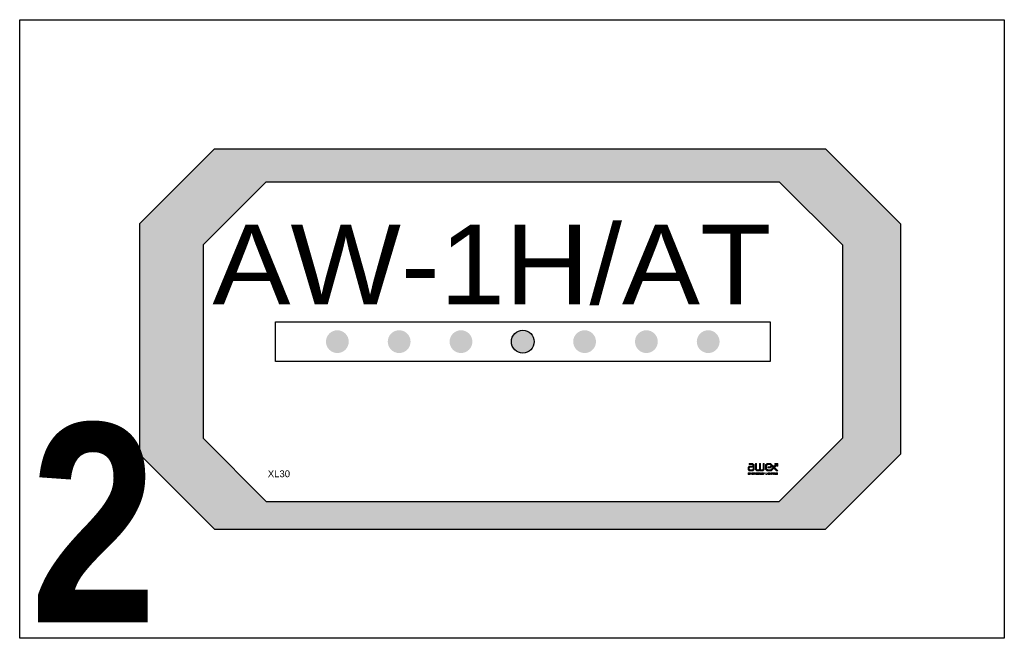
# Model space of a CAD drawing. Header units: centimetres. Extents: x -16053 to 7031, y -7778 to 254.
# Tile 62 of 256: x -13575 to -13500, y -2564 to -2518. Entities that reach past the tile are written whole.
import ezdxf
from ezdxf.enums import TextEntityAlignment as Align

# ---------------------------------------------------------------- set-up
doc = ezdxf.new("R2010")
doc.units = ezdxf.units.CM
doc.header["$MEASUREMENT"] = 0
for name, color, linetype in [('2DE_TXTPFN', 151, 'CONTINUOUS'), ('AX - OPRAWY  EWAKUACYJNE', 1, 'CONTINUOUS'), ('OPISY ELEKTRYCZNE', 120, 'CONTINUOUS')]:
    doc.layers.add(name, color=color, linetype=linetype)
doc.layers.add('AX - ADRESACJA', color=4, linetype='CONTINUOUS', lineweight=5)
doc.styles.add('ARIAL 1.0', font='txt')
doc.styles.add('RNN', font='txt', dxfattribs={"width": 1.1})
doc.styles.add('ROMANS', font='simplex.shx', dxfattribs={"width": 0.8})

# ---------------------------------------------------------------- blocks, each defined once
blk = doc.blocks.new('AX - OPRAWY')
at = {"layer": 'AX - OPRAWY  EWAKUACYJNE', "lineweight": 5}
for points in [[(2911.65, 462.42), (2911.65, 462.27), (2912.07, 462.27), (2912.21, 462.14), (2912.21, 461.59), (2912.13, 461.52), (2911.74, 461.52), (2911.65, 461.62), (2911.65, 461.79), (2911.73, 461.88), (2912.07, 461.88), (2912.07, 462.02), (2911.67, 462.02), (2911.5, 461.85), (2911.5, 461.56), (2911.67, 461.38), (2912.19, 461.38), (2912.36, 461.53), (2912.36, 462.2), (2912.13, 462.42)], [(2913.65, 461.59), (2913.58, 461.52), (2913.35, 461.52), (2913.26, 461.61), (2913.26, 462.42), (2913.12, 462.42), (2913.12, 461.61), (2913.03, 461.52), (2912.8, 461.52), (2912.72, 461.59), (2912.72, 462.42), (2912.58, 462.42), (2912.58, 461.53), (2912.74, 461.38), (2913.09, 461.38), (2913.19, 461.48), (2913.3, 461.38), (2913.63, 461.38), (2913.8, 461.53), (2913.8, 462.42), (2913.65, 462.42)], [(2915.19, 461.96), (2914.99, 462.16), (2914.99, 461.95), (2915.08, 461.86), (2914.75, 461.52), (2914.31, 461.52), (2914.16, 461.66), (2914.16, 462.14), (2914.31, 462.27), (2914.67, 462.27), (2914.77, 462.18), (2914.77, 462.04), (2914.67, 461.95), (2914.31, 461.95), (2914.31, 461.81), (2914.73, 461.81), (2914.92, 461.98), (2914.92, 462.23), (2914.73, 462.42), (2914.25, 462.42), (2914.02, 462.2), (2914.02, 461.6), (2914.25, 461.38), (2914.81, 461.38), (2915.19, 461.76), (2915.57, 461.38), (2915.77, 461.38), (2915.29, 461.86), (2915.6, 462.17), (2915.6, 462.02), (2915.75, 462.02), (2915.75, 462.42), (2915.34, 462.42), (2915.34, 462.27), (2915.5, 462.27)], [(2915.75, 462.02), (2915.75, 462.42), (2915.34, 462.42), (2915.34, 462.27), (2915.5, 462.27), (2915.19, 461.96), (2914.99, 462.16), (2914.99, 461.95), (2915.08, 461.86), (2914.75, 461.52), (2914.31, 461.52), (2914.16, 461.66), (2914.16, 462.14), (2914.31, 462.27), (2914.67, 462.27), (2914.77, 462.18), (2914.77, 462.04), (2914.67, 461.95), (2914.31, 461.95), (2914.31, 461.81), (2914.73, 461.81), (2914.92, 461.98), (2914.92, 462.23), (2914.73, 462.42), (2914.25, 462.42), (2914.02, 462.2), (2914.02, 461.6), (2914.25, 461.38), (2914.81, 461.38), (2915.19, 461.76), (2915.57, 461.38), (2915.77, 461.38), (2915.29, 461.86), (2915.6, 462.17), (2915.6, 462.02)], [(2911.5, 461.08), (2911.69, 461.08), (2911.69, 461.05), (2911.53, 461.05), (2911.53, 460.96), (2911.67, 460.96), (2911.67, 460.94), (2911.53, 460.94), (2911.53, 460.85), (2911.69, 460.85), (2911.69, 460.82), (2911.5, 460.82)], [(2911.75, 461.08), (2911.78, 461.08), (2911.87, 460.94), (2911.97, 461.08), (2912, 461.08), (2912, 460.82), (2911.97, 460.82), (2911.97, 461.03), (2911.87, 460.89), (2911.87, 460.89), (2911.78, 461.03), (2911.78, 460.82), (2911.75, 460.82)], [(2912.06, 461.08), (2912.25, 461.08), (2912.25, 461.05), (2912.09, 461.05), (2912.09, 460.96), (2912.23, 460.96), (2912.23, 460.94), (2912.09, 460.94), (2912.09, 460.85), (2912.25, 460.85), (2912.25, 460.82), (2912.06, 460.82)], [(2912.56, 460.95), (2912.56, 460.95), (2912.56, 460.96), (2912.56, 460.96), (2912.56, 460.97), (2912.56, 460.98), (2912.57, 460.98), (2912.57, 460.99), (2912.57, 460.99), (2912.57, 461), (2912.57, 461.01), (2912.58, 461.01), (2912.58, 461.02), (2912.58, 461.02), (2912.59, 461.03), (2912.59, 461.03), (2912.59, 461.04), (2912.6, 461.04), (2912.6, 461.05), (2912.61, 461.05), (2912.61, 461.06), (2912.62, 461.06), (2912.62, 461.06), (2912.63, 461.07), (2912.63, 461.07), (2912.64, 461.07), (2912.65, 461.08), (2912.65, 461.08), (2912.66, 461.08), (2912.66, 461.08), (2912.67, 461.08), (2912.68, 461.08), (2912.69, 461.08), (2912.69, 461.08), (2912.7, 461.08), (2912.71, 461.08), (2912.72, 461.08), (2912.72, 461.08), (2912.73, 461.08), (2912.74, 461.08), (2912.74, 461.08), (2912.75, 461.07), (2912.75, 461.07), (2912.76, 461.07), (2912.76, 461.07), (2912.77, 461.06), (2912.77, 461.06), (2912.78, 461.06), (2912.78, 461.05), (2912.79, 461.05), (2912.77, 461.03), (2912.77, 461.03), (2912.76, 461.03), (2912.76, 461.04), (2912.76, 461.04), (2912.75, 461.04), (2912.75, 461.04), (2912.74, 461.05), (2912.74, 461.05), (2912.73, 461.05), (2912.73, 461.05), (2912.72, 461.05), (2912.72, 461.05), (2912.71, 461.06), (2912.7, 461.06), (2912.7, 461.06), (2912.69, 461.06), (2912.69, 461.06), (2912.68, 461.06), (2912.68, 461.06), (2912.67, 461.05), (2912.67, 461.05), (2912.66, 461.05), (2912.66, 461.05), (2912.65, 461.05), (2912.65, 461.05), (2912.64, 461.04), (2912.64, 461.04), (2912.63, 461.04), (2912.63, 461.04), (2912.63, 461.03), (2912.62, 461.03), (2912.62, 461.02), (2912.62, 461.02), (2912.61, 461.02), (2912.61, 461.01), (2912.61, 461.01), (2912.61, 461), (2912.6, 461), (2912.6, 461), (2912.6, 460.99), (2912.6, 460.99), (2912.6, 460.98), (2912.6, 460.98), (2912.59, 460.97), (2912.59, 460.97), (2912.59, 460.96), (2912.59, 460.96), (2912.59, 460.95), (2912.59, 460.95), (2912.59, 460.94), (2912.59, 460.94), (2912.59, 460.93), (2912.59, 460.93), (2912.6, 460.92), (2912.6, 460.92), (2912.6, 460.91), (2912.6, 460.91), (2912.6, 460.9), (2912.6, 460.9), (2912.61, 460.89), (2912.61, 460.89), (2912.61, 460.88), (2912.61, 460.88), (2912.62, 460.88), (2912.62, 460.87), (2912.62, 460.87), (2912.63, 460.86), (2912.63, 460.86), (2912.64, 460.86), (2912.64, 460.86), (2912.64, 460.85), (2912.65, 460.85), (2912.65, 460.85), (2912.66, 460.85), (2912.66, 460.85), (2912.67, 460.84), (2912.67, 460.84), (2912.68, 460.84), (2912.68, 460.84), (2912.69, 460.84), (2912.7, 460.84), (2912.7, 460.84), (2912.71, 460.84), (2912.71, 460.84), (2912.72, 460.84), (2912.72, 460.84), (2912.73, 460.85), (2912.73, 460.85), (2912.74, 460.85), (2912.74, 460.85), (2912.75, 460.85), (2912.75, 460.85), (2912.76, 460.86), (2912.76, 460.86), (2912.76, 460.86), (2912.77, 460.86), (2912.77, 460.87), (2912.77, 460.93), (2912.69, 460.93), (2912.69, 460.96), (2912.8, 460.96), (2912.8, 460.85), (2912.79, 460.85), (2912.79, 460.85), (2912.78, 460.84), (2912.78, 460.84), (2912.77, 460.84), (2912.77, 460.83), (2912.76, 460.83), (2912.75, 460.83), (2912.75, 460.82), (2912.74, 460.82), (2912.73, 460.82), (2912.73, 460.82), (2912.72, 460.82), (2912.71, 460.82), (2912.7, 460.81), (2912.69, 460.81), (2912.69, 460.81), (2912.68, 460.82), (2912.67, 460.82), (2912.67, 460.82), (2912.66, 460.82), (2912.65, 460.82), (2912.65, 460.82), (2912.64, 460.82), (2912.63, 460.83), (2912.63, 460.83), (2912.62, 460.83), (2912.62, 460.84), (2912.61, 460.84), (2912.61, 460.84), (2912.6, 460.85), (2912.6, 460.85), (2912.59, 460.86), (2912.59, 460.86), (2912.59, 460.87), (2912.58, 460.87), (2912.58, 460.88), (2912.58, 460.88), (2912.57, 460.89), (2912.57, 460.9), (2912.57, 460.9), (2912.57, 460.91), (2912.57, 460.91), (2912.56, 460.92), (2912.56, 460.93), (2912.56, 460.93), (2912.56, 460.94)], [(2912.85, 461.08), (2913.04, 461.08), (2913.04, 461.05), (2912.88, 461.05), (2912.88, 460.96), (2913.02, 460.96), (2913.02, 460.94), (2912.88, 460.94), (2912.88, 460.85), (2913.04, 460.85), (2913.04, 460.82), (2912.85, 460.82)], [(2913.1, 461.08), (2913.13, 461.08), (2913.29, 460.87), (2913.29, 461.08), (2913.32, 461.08), (2913.32, 460.82), (2913.3, 460.82), (2913.13, 461.03), (2913.13, 460.82), (2913.1, 460.82)], [(2913.36, 460.95), (2913.36, 460.95), (2913.36, 460.96), (2913.36, 460.96), (2913.36, 460.97), (2913.36, 460.98), (2913.36, 460.98), (2913.37, 460.99), (2913.37, 461), (2913.37, 461), (2913.37, 461.01), (2913.37, 461.01), (2913.38, 461.02), (2913.38, 461.02), (2913.38, 461.03), (2913.39, 461.03), (2913.39, 461.04), (2913.4, 461.04), (2913.4, 461.05), (2913.41, 461.05), (2913.41, 461.06), (2913.42, 461.06), (2913.42, 461.06), (2913.43, 461.07), (2913.43, 461.07), (2913.44, 461.07), (2913.44, 461.08), (2913.45, 461.08), (2913.46, 461.08), (2913.46, 461.08), (2913.47, 461.08), (2913.48, 461.08), (2913.48, 461.08), (2913.49, 461.08), (2913.5, 461.08), (2913.51, 461.08), (2913.52, 461.08), (2913.52, 461.08), (2913.53, 461.08), (2913.54, 461.08), (2913.54, 461.07), (2913.55, 461.07), (2913.56, 461.07), (2913.56, 461.07), (2913.57, 461.06), (2913.57, 461.06), (2913.58, 461.06), (2913.58, 461.05), (2913.59, 461.05), (2913.59, 461.04), (2913.57, 461.02), (2913.57, 461.02), (2913.56, 461.03), (2913.56, 461.03), (2913.56, 461.04), (2913.55, 461.04), (2913.55, 461.04), (2913.54, 461.04), (2913.54, 461.05), (2913.53, 461.05), (2913.53, 461.05), (2913.52, 461.05), (2913.52, 461.05), (2913.51, 461.06), (2913.5, 461.06), (2913.5, 461.06), (2913.49, 461.06), (2913.49, 461.06), (2913.48, 461.06), (2913.48, 461.06), (2913.47, 461.05), (2913.47, 461.05), (2913.46, 461.05), (2913.46, 461.05), (2913.45, 461.05), (2913.45, 461.05), (2913.44, 461.04), (2913.44, 461.04), (2913.43, 461.04), (2913.43, 461.04), (2913.43, 461.03), (2913.42, 461.03), (2913.42, 461.03), (2913.42, 461.02), (2913.41, 461.02), (2913.41, 461.01), (2913.41, 461.01), (2913.4, 461.01), (2913.4, 461), (2913.4, 461), (2913.4, 460.99), (2913.4, 460.99), (2913.39, 460.98), (2913.39, 460.98), (2913.39, 460.97), (2913.39, 460.97), (2913.39, 460.96), (2913.39, 460.96), (2913.39, 460.95), (2913.39, 460.95), (2913.39, 460.94), (2913.39, 460.94), (2913.39, 460.93), (2913.39, 460.93), (2913.39, 460.92), (2913.39, 460.92), (2913.4, 460.91), (2913.4, 460.91), (2913.4, 460.9), (2913.4, 460.9), (2913.4, 460.89), (2913.41, 460.89), (2913.41, 460.88), (2913.41, 460.88), (2913.42, 460.88), (2913.42, 460.87), (2913.42, 460.87), (2913.43, 460.87), (2913.43, 460.86), (2913.43, 460.86), (2913.44, 460.86), (2913.44, 460.85), (2913.45, 460.85), (2913.45, 460.85), (2913.46, 460.85), (2913.46, 460.85), (2913.47, 460.84), (2913.47, 460.84), (2913.48, 460.84), (2913.48, 460.84), (2913.49, 460.84), (2913.49, 460.84), (2913.5, 460.84), (2913.5, 460.84), (2913.51, 460.84), (2913.52, 460.84), (2913.52, 460.85), (2913.53, 460.85), (2913.53, 460.85), (2913.54, 460.85), (2913.54, 460.85), (2913.55, 460.86), (2913.55, 460.86), (2913.56, 460.86), (2913.56, 460.87), (2913.57, 460.87), (2913.57, 460.87), (2913.58, 460.88), (2913.59, 460.86), (2913.59, 460.86), (2913.58, 460.85), (2913.58, 460.85), (2913.57, 460.84), (2913.57, 460.84), (2913.56, 460.83), (2913.56, 460.83), (2913.55, 460.83), (2913.54, 460.82), (2913.54, 460.82), (2913.53, 460.82), (2913.52, 460.82), (2913.51, 460.82), (2913.51, 460.82), (2913.5, 460.81), (2913.49, 460.81), (2913.48, 460.81), (2913.48, 460.82), (2913.47, 460.82), (2913.46, 460.82), (2913.46, 460.82), (2913.45, 460.82), (2913.44, 460.82), (2913.44, 460.82), (2913.43, 460.83), (2913.43, 460.83), (2913.42, 460.83), (2913.42, 460.84), (2913.41, 460.84), (2913.41, 460.84), (2913.4, 460.85), (2913.4, 460.85), (2913.39, 460.86), (2913.39, 460.86), (2913.38, 460.87), (2913.38, 460.87), (2913.38, 460.88), (2913.37, 460.88), (2913.37, 460.89), (2913.37, 460.9), (2913.37, 460.9), (2913.37, 460.91), (2913.36, 460.91), (2913.36, 460.92), (2913.36, 460.93), (2913.36, 460.93), (2913.36, 460.94)], [(2913.72, 460.92), (2913.61, 461.08), (2913.65, 461.08), (2913.73, 460.95), (2913.82, 461.08), (2913.86, 461.08), (2913.75, 460.92), (2913.75, 460.82), (2913.72, 460.82)], [(2914.04, 461.08), (2914.07, 461.08), (2914.07, 460.85), (2914.21, 460.85), (2914.21, 460.82), (2914.04, 460.82)], [(2914.27, 461.08), (2914.3, 461.08), (2914.3, 460.82), (2914.27, 460.82)], [(2914.34, 460.95), (2914.34, 460.95), (2914.34, 460.96), (2914.34, 460.96), (2914.34, 460.97), (2914.35, 460.98), (2914.35, 460.98), (2914.35, 460.99), (2914.35, 460.99), (2914.35, 461), (2914.35, 461.01), (2914.36, 461.01), (2914.36, 461.02), (2914.36, 461.02), (2914.37, 461.03), (2914.37, 461.03), (2914.37, 461.04), (2914.38, 461.04), (2914.38, 461.05), (2914.39, 461.05), (2914.39, 461.06), (2914.4, 461.06), (2914.4, 461.06), (2914.41, 461.07), (2914.41, 461.07), (2914.42, 461.07), (2914.43, 461.08), (2914.43, 461.08), (2914.44, 461.08), (2914.45, 461.08), (2914.45, 461.08), (2914.46, 461.08), (2914.47, 461.08), (2914.47, 461.08), (2914.48, 461.08), (2914.49, 461.08), (2914.5, 461.08), (2914.5, 461.08), (2914.51, 461.08), (2914.52, 461.08), (2914.52, 461.08), (2914.53, 461.07), (2914.53, 461.07), (2914.54, 461.07), (2914.55, 461.07), (2914.55, 461.06), (2914.56, 461.06), (2914.56, 461.06), (2914.57, 461.05), (2914.57, 461.05), (2914.55, 461.03), (2914.55, 461.03), (2914.54, 461.03), (2914.54, 461.04), (2914.54, 461.04), (2914.53, 461.04), (2914.53, 461.04), (2914.52, 461.05), (2914.52, 461.05), (2914.51, 461.05), (2914.51, 461.05), (2914.5, 461.05), (2914.5, 461.05), (2914.49, 461.06), (2914.49, 461.06), (2914.48, 461.06), (2914.47, 461.06), (2914.47, 461.06), (2914.46, 461.06), (2914.46, 461.06), (2914.45, 461.05), (2914.45, 461.05), (2914.44, 461.05), (2914.44, 461.05), (2914.43, 461.05), (2914.43, 461.05), (2914.42, 461.04), (2914.42, 461.04), (2914.42, 461.04), (2914.41, 461.04), (2914.41, 461.03), (2914.4, 461.03), (2914.4, 461.02), (2914.4, 461.02), (2914.4, 461.02), (2914.39, 461.01), (2914.39, 461.01), (2914.39, 461), (2914.38, 461), (2914.38, 461), (2914.38, 460.99), (2914.38, 460.99), (2914.38, 460.98), (2914.38, 460.98), (2914.38, 460.97), (2914.37, 460.97), (2914.37, 460.96), (2914.37, 460.96), (2914.37, 460.95), (2914.37, 460.95), (2914.37, 460.94), (2914.37, 460.94), (2914.37, 460.93), (2914.38, 460.93), (2914.38, 460.92), (2914.38, 460.92), (2914.38, 460.91), (2914.38, 460.91), (2914.38, 460.9), (2914.38, 460.9), (2914.39, 460.89), (2914.39, 460.89), (2914.39, 460.88), (2914.4, 460.88), (2914.4, 460.88), (2914.4, 460.87), (2914.4, 460.87), (2914.41, 460.86), (2914.41, 460.86), (2914.42, 460.86), (2914.42, 460.86), (2914.42, 460.85), (2914.43, 460.85), (2914.43, 460.85), (2914.44, 460.85), (2914.44, 460.85), (2914.45, 460.84), (2914.45, 460.84), (2914.46, 460.84), (2914.47, 460.84), (2914.47, 460.84), (2914.48, 460.84), (2914.48, 460.84), (2914.49, 460.84), (2914.49, 460.84), (2914.5, 460.84), (2914.5, 460.84), (2914.51, 460.85), (2914.51, 460.85), (2914.52, 460.85), (2914.52, 460.85), (2914.53, 460.85), (2914.53, 460.85), (2914.54, 460.86), (2914.54, 460.86), (2914.54, 460.86), (2914.55, 460.86), (2914.55, 460.87), (2914.55, 460.93), (2914.47, 460.93), (2914.47, 460.96), (2914.58, 460.96), (2914.58, 460.85), (2914.58, 460.85), (2914.57, 460.85), (2914.57, 460.84), (2914.56, 460.84), (2914.55, 460.84), (2914.55, 460.83), (2914.54, 460.83), (2914.54, 460.83), (2914.53, 460.82), (2914.52, 460.82), (2914.51, 460.82), (2914.51, 460.82), (2914.5, 460.82), (2914.49, 460.82), (2914.48, 460.81), (2914.48, 460.81), (2914.47, 460.81), (2914.46, 460.82), (2914.45, 460.82), (2914.45, 460.82), (2914.44, 460.82), (2914.43, 460.82), (2914.43, 460.82), (2914.42, 460.82), (2914.41, 460.83), (2914.41, 460.83), (2914.4, 460.83), (2914.4, 460.84), (2914.39, 460.84), (2914.39, 460.84), (2914.38, 460.85), (2914.38, 460.85), (2914.37, 460.86), (2914.37, 460.86), (2914.37, 460.87), (2914.36, 460.87), (2914.36, 460.88), (2914.36, 460.88), (2914.35, 460.89), (2914.35, 460.9), (2914.35, 460.9), (2914.35, 460.91), (2914.35, 460.91), (2914.35, 460.92), (2914.34, 460.93), (2914.34, 460.93), (2914.34, 460.94)], [(2914.63, 461.08), (2914.66, 461.08), (2914.66, 460.96), (2914.81, 460.96), (2914.81, 461.08), (2914.84, 461.08), (2914.84, 460.82), (2914.81, 460.82), (2914.81, 460.94), (2914.66, 460.94), (2914.66, 460.82), (2914.63, 460.82)], [(2914.98, 461.05), (2914.89, 461.05), (2914.89, 461.08), (2915.09, 461.08), (2915.09, 461.05), (2915, 461.05), (2915, 460.82), (2914.98, 460.82)], [(2915.15, 461.08), (2915.18, 461.08), (2915.18, 460.82), (2915.15, 460.82)], [(2915.24, 461.08), (2915.27, 461.08), (2915.43, 460.87), (2915.43, 461.08), (2915.46, 461.08), (2915.46, 460.82), (2915.44, 460.82), (2915.27, 461.03), (2915.27, 460.82), (2915.24, 460.82)], [(2915.51, 460.95), (2915.51, 460.95), (2915.51, 460.96), (2915.51, 460.96), (2915.51, 460.97), (2915.51, 460.98), (2915.51, 460.98), (2915.51, 460.99), (2915.52, 460.99), (2915.52, 461), (2915.52, 461.01), (2915.52, 461.01), (2915.53, 461.02), (2915.53, 461.02), (2915.53, 461.03), (2915.54, 461.03), (2915.54, 461.04), (2915.54, 461.04), (2915.55, 461.05), (2915.55, 461.05), (2915.56, 461.06), (2915.56, 461.06), (2915.57, 461.06), (2915.57, 461.07), (2915.58, 461.07), (2915.59, 461.07), (2915.59, 461.08), (2915.6, 461.08), (2915.6, 461.08), (2915.61, 461.08), (2915.62, 461.08), (2915.62, 461.08), (2915.63, 461.08), (2915.64, 461.08), (2915.65, 461.08), (2915.65, 461.08), (2915.66, 461.08), (2915.67, 461.08), (2915.68, 461.08), (2915.68, 461.08), (2915.69, 461.08), (2915.69, 461.07), (2915.7, 461.07), (2915.71, 461.07), (2915.71, 461.07), (2915.72, 461.06), (2915.72, 461.06), (2915.73, 461.06), (2915.73, 461.05), (2915.74, 461.05), (2915.72, 461.03), (2915.71, 461.03), (2915.71, 461.03), (2915.71, 461.04), (2915.7, 461.04), (2915.7, 461.04), (2915.69, 461.04), (2915.69, 461.05), (2915.68, 461.05), (2915.68, 461.05), (2915.67, 461.05), (2915.67, 461.05), (2915.66, 461.05), (2915.66, 461.06), (2915.65, 461.06), (2915.64, 461.06), (2915.64, 461.06), (2915.63, 461.06), (2915.63, 461.06), (2915.62, 461.06), (2915.62, 461.05), (2915.61, 461.05), (2915.61, 461.05), (2915.6, 461.05), (2915.6, 461.05), (2915.59, 461.05), (2915.59, 461.04), (2915.58, 461.04), (2915.58, 461.04), (2915.58, 461.04), (2915.57, 461.03), (2915.57, 461.03), (2915.57, 461.02), (2915.56, 461.02), (2915.56, 461.02), (2915.56, 461.01), (2915.55, 461.01), (2915.55, 461), (2915.55, 461), (2915.55, 461), (2915.55, 460.99), (2915.54, 460.99), (2915.54, 460.98), (2915.54, 460.98), (2915.54, 460.97), (2915.54, 460.97), (2915.54, 460.96), (2915.54, 460.96), (2915.54, 460.95), (2915.54, 460.95), (2915.54, 460.94), (2915.54, 460.94), (2915.54, 460.93), (2915.54, 460.93), (2915.54, 460.92), (2915.54, 460.92), (2915.54, 460.91), (2915.55, 460.91), (2915.55, 460.9), (2915.55, 460.9), (2915.55, 460.89), (2915.55, 460.89), (2915.56, 460.88), (2915.56, 460.88), (2915.56, 460.88), (2915.57, 460.87), (2915.57, 460.87), (2915.57, 460.86), (2915.58, 460.86), (2915.58, 460.86), (2915.59, 460.86), (2915.59, 460.85), (2915.59, 460.85), (2915.6, 460.85), (2915.6, 460.85), (2915.61, 460.85), (2915.61, 460.84), (2915.62, 460.84), (2915.62, 460.84), (2915.63, 460.84), (2915.64, 460.84), (2915.64, 460.84), (2915.65, 460.84), (2915.65, 460.84), (2915.66, 460.84), (2915.66, 460.84), (2915.67, 460.84), (2915.67, 460.85), (2915.68, 460.85), (2915.68, 460.85), (2915.69, 460.85), (2915.69, 460.85), (2915.7, 460.85), (2915.7, 460.86), (2915.71, 460.86), (2915.71, 460.86), (2915.71, 460.86), (2915.72, 460.87), (2915.72, 460.93), (2915.64, 460.93), (2915.64, 460.96), (2915.74, 460.96), (2915.74, 460.85), (2915.74, 460.85), (2915.74, 460.85), (2915.73, 460.84), (2915.72, 460.84), (2915.72, 460.84), (2915.71, 460.83), (2915.71, 460.83), (2915.7, 460.83), (2915.69, 460.82), (2915.69, 460.82), (2915.68, 460.82), (2915.67, 460.82), (2915.66, 460.82), (2915.66, 460.82), (2915.65, 460.81), (2915.64, 460.81), (2915.63, 460.81), (2915.63, 460.82), (2915.62, 460.82), (2915.61, 460.82), (2915.6, 460.82), (2915.6, 460.82), (2915.59, 460.82), (2915.59, 460.82), (2915.58, 460.83), (2915.57, 460.83), (2915.57, 460.83), (2915.56, 460.84), (2915.56, 460.84), (2915.55, 460.84), (2915.55, 460.85), (2915.54, 460.85), (2915.54, 460.86), (2915.54, 460.86), (2915.53, 460.87), (2915.53, 460.87), (2915.53, 460.88), (2915.52, 460.88), (2915.52, 460.89), (2915.52, 460.9), (2915.52, 460.9), (2915.51, 460.91), (2915.51, 460.91), (2915.51, 460.92), (2915.51, 460.93), (2915.51, 460.93), (2915.51, 460.94)]]:
    blk.add_hatch(color=251, dxfattribs=at).paths.add_polyline_path(points)
h = blk.add_hatch(color=251, dxfattribs=at)
h.paths.add_polyline_path([(2912.31, 461.08), (2912.42, 461.08), (2912.43, 461.08), (2912.44, 461.08), (2912.44, 461.08), (2912.45, 461.08), (2912.45, 461.08), (2912.46, 461.08), (2912.46, 461.07), (2912.47, 461.07), (2912.47, 461.07), (2912.48, 461.07), (2912.48, 461.07), (2912.48, 461.06), (2912.49, 461.06), (2912.49, 461.06), (2912.5, 461.06), (2912.5, 461.05), (2912.5, 461.05), (2912.5, 461.05), (2912.51, 461.05), (2912.51, 461.04), (2912.51, 461.04), (2912.51, 461.04), (2912.51, 461.03), (2912.51, 461.03), (2912.51, 461.03), (2912.52, 461.02), (2912.52, 461.02), (2912.52, 461.02), (2912.52, 461.01), (2912.52, 461.01), (2912.52, 461.01), (2912.52, 461), (2912.52, 461), (2912.52, 461), (2912.52, 460.99), (2912.52, 460.99), (2912.52, 460.99), (2912.52, 460.98), (2912.52, 460.98), (2912.51, 460.98), (2912.51, 460.97), (2912.51, 460.97), (2912.51, 460.97), (2912.51, 460.96), (2912.51, 460.96), (2912.51, 460.96), (2912.5, 460.95), (2912.5, 460.95), (2912.5, 460.95), (2912.5, 460.95), (2912.49, 460.95), (2912.49, 460.94), (2912.49, 460.94), (2912.49, 460.94), (2912.48, 460.94), (2912.48, 460.94), (2912.48, 460.93), (2912.47, 460.93), (2912.46, 460.93), (2912.46, 460.93), (2912.45, 460.93), (2912.53, 460.82), (2912.49, 460.82), (2912.42, 460.92), (2912.34, 460.92), (2912.34, 460.82), (2912.31, 460.82)])
h.paths.add_polyline_path([(2912.42, 460.95), (2912.43, 460.95), (2912.44, 460.95), (2912.44, 460.95), (2912.45, 460.95), (2912.45, 460.95), (2912.45, 460.95), (2912.46, 460.95), (2912.46, 460.95), (2912.46, 460.96), (2912.47, 460.96), (2912.47, 460.96), (2912.47, 460.96), (2912.47, 460.96), (2912.47, 460.96), (2912.48, 460.97), (2912.48, 460.97), (2912.48, 460.97), (2912.48, 460.97), (2912.48, 460.98), (2912.48, 460.98), (2912.49, 460.98), (2912.49, 460.98), (2912.49, 460.99), (2912.49, 460.99), (2912.49, 460.99), (2912.49, 460.99), (2912.49, 461), (2912.49, 461), (2912.49, 461), (2912.49, 461), (2912.49, 461.01), (2912.49, 461.01), (2912.49, 461.01), (2912.49, 461.01), (2912.49, 461.02), (2912.49, 461.02), (2912.48, 461.02), (2912.48, 461.02), (2912.48, 461.03), (2912.48, 461.03), (2912.48, 461.03), (2912.48, 461.03), (2912.48, 461.03), (2912.47, 461.04), (2912.47, 461.04), (2912.47, 461.04), (2912.47, 461.04), (2912.46, 461.04), (2912.46, 461.04), (2912.46, 461.05), (2912.45, 461.05), (2912.44, 461.05), (2912.44, 461.05), (2912.43, 461.05), (2912.42, 461.05), (2912.34, 461.05), (2912.34, 460.95)], flags=16)
at = {"layer": 'AX - OPRAWY  EWAKUACYJNE', "color": 251, "lineweight": 5}
for points in [[(2911.65, 462.42), (2911.65, 462.27), (2912.07, 462.27), (2912.21, 462.14), (2912.21, 461.59), (2912.13, 461.52), (2911.74, 461.52), (2911.65, 461.62), (2911.65, 461.79), (2911.73, 461.88), (2912.07, 461.88), (2912.07, 462.02), (2911.67, 462.02), (2911.5, 461.85), (2911.5, 461.56), (2911.67, 461.38), (2912.19, 461.38), (2912.36, 461.53), (2912.36, 462.2), (2912.13, 462.42), (2911.65, 462.42)], [(2913.65, 461.59), (2913.58, 461.52), (2913.35, 461.52), (2913.26, 461.61), (2913.26, 462.42), (2913.12, 462.42), (2913.12, 461.61), (2913.03, 461.52), (2912.8, 461.52), (2912.72, 461.59), (2912.72, 462.42), (2912.58, 462.42), (2912.58, 461.53), (2912.74, 461.38), (2913.09, 461.38), (2913.19, 461.48), (2913.3, 461.38), (2913.63, 461.38), (2913.8, 461.53), (2913.8, 462.42), (2913.65, 462.42), (2913.65, 461.59)], [(2915.75, 462.02), (2915.75, 462.42), (2915.34, 462.42), (2915.34, 462.27), (2915.5, 462.27), (2915.19, 461.96), (2914.99, 462.16), (2914.99, 461.95), (2915.08, 461.86), (2914.75, 461.52), (2914.31, 461.52), (2914.16, 461.66), (2914.16, 462.14), (2914.31, 462.27), (2914.67, 462.27), (2914.77, 462.18), (2914.77, 462.04), (2914.67, 461.95), (2914.31, 461.95), (2914.31, 461.81), (2914.73, 461.81), (2914.92, 461.98), (2914.92, 462.23), (2914.73, 462.42), (2914.25, 462.42), (2914.02, 462.2), (2914.02, 461.6), (2914.25, 461.38), (2914.81, 461.38), (2915.19, 461.76), (2915.57, 461.38), (2915.77, 461.38), (2915.29, 461.86), (2915.6, 462.17), (2915.6, 462.02), (2915.75, 462.02)], [(2911.5, 461.08), (2911.69, 461.08), (2911.69, 461.05), (2911.53, 461.05), (2911.53, 460.96), (2911.67, 460.96), (2911.67, 460.94), (2911.53, 460.94), (2911.53, 460.85), (2911.69, 460.85), (2911.69, 460.82), (2911.5, 460.82), (2911.5, 461.08)], [(2911.75, 461.08), (2911.78, 461.08), (2911.87, 460.94), (2911.97, 461.08), (2912, 461.08), (2912, 460.82), (2911.97, 460.82), (2911.97, 461.03), (2911.87, 460.89), (2911.87, 460.89), (2911.78, 461.03), (2911.78, 460.82), (2911.75, 460.82), (2911.75, 461.08)], [(2912.06, 461.08), (2912.25, 461.08), (2912.25, 461.05), (2912.09, 461.05), (2912.09, 460.96), (2912.23, 460.96), (2912.23, 460.94), (2912.09, 460.94), (2912.09, 460.85), (2912.25, 460.85), (2912.25, 460.82), (2912.06, 460.82), (2912.06, 461.08)], [(2912.31, 461.08), (2912.42, 461.08), (2912.43, 461.08), (2912.44, 461.08), (2912.44, 461.08), (2912.45, 461.08), (2912.45, 461.08), (2912.46, 461.08), (2912.46, 461.07), (2912.47, 461.07), (2912.47, 461.07), (2912.48, 461.07), (2912.48, 461.07), (2912.48, 461.06), (2912.49, 461.06), (2912.49, 461.06), (2912.5, 461.06), (2912.5, 461.05), (2912.5, 461.05), (2912.5, 461.05), (2912.51, 461.05), (2912.51, 461.04), (2912.51, 461.04), (2912.51, 461.04), (2912.51, 461.03), (2912.51, 461.03), (2912.51, 461.03), (2912.52, 461.02), (2912.52, 461.02), (2912.52, 461.02), (2912.52, 461.01), (2912.52, 461.01), (2912.52, 461.01), (2912.52, 461), (2912.52, 461), (2912.52, 461), (2912.52, 460.99), (2912.52, 460.99), (2912.52, 460.99), (2912.52, 460.98), (2912.52, 460.98), (2912.51, 460.98), (2912.51, 460.97), (2912.51, 460.97), (2912.51, 460.97), (2912.51, 460.96), (2912.51, 460.96), (2912.51, 460.96), (2912.5, 460.95), (2912.5, 460.95), (2912.5, 460.95), (2912.5, 460.95), (2912.49, 460.95), (2912.49, 460.94), (2912.49, 460.94), (2912.49, 460.94), (2912.48, 460.94), (2912.48, 460.94), (2912.48, 460.93), (2912.47, 460.93), (2912.46, 460.93), (2912.46, 460.93), (2912.45, 460.93), (2912.53, 460.82), (2912.49, 460.82), (2912.42, 460.92), (2912.34, 460.92), (2912.34, 460.82), (2912.31, 460.82), (2912.31, 461.08)], [(2912.42, 460.95), (2912.43, 460.95), (2912.44, 460.95), (2912.44, 460.95), (2912.45, 460.95), (2912.45, 460.95), (2912.45, 460.95), (2912.46, 460.95), (2912.46, 460.95), (2912.46, 460.96), (2912.47, 460.96), (2912.47, 460.96), (2912.47, 460.96), (2912.47, 460.96), (2912.47, 460.96), (2912.48, 460.97), (2912.48, 460.97), (2912.48, 460.97), (2912.48, 460.97), (2912.48, 460.98), (2912.48, 460.98), (2912.49, 460.98), (2912.49, 460.98), (2912.49, 460.99), (2912.49, 460.99), (2912.49, 460.99), (2912.49, 460.99), (2912.49, 461), (2912.49, 461), (2912.49, 461), (2912.49, 461), (2912.49, 461.01), (2912.49, 461.01), (2912.49, 461.01), (2912.49, 461.01), (2912.49, 461.02), (2912.49, 461.02), (2912.48, 461.02), (2912.48, 461.02), (2912.48, 461.03), (2912.48, 461.03), (2912.48, 461.03), (2912.48, 461.03), (2912.48, 461.03), (2912.47, 461.04), (2912.47, 461.04), (2912.47, 461.04), (2912.47, 461.04), (2912.46, 461.04), (2912.46, 461.04), (2912.46, 461.05), (2912.45, 461.05), (2912.44, 461.05), (2912.44, 461.05), (2912.43, 461.05), (2912.42, 461.05), (2912.34, 461.05), (2912.34, 460.95), (2912.42, 460.95)], [(2912.56, 460.95), (2912.56, 460.95), (2912.56, 460.96), (2912.56, 460.96), (2912.56, 460.97), (2912.56, 460.98), (2912.57, 460.98), (2912.57, 460.99), (2912.57, 460.99), (2912.57, 461), (2912.57, 461.01), (2912.58, 461.01), (2912.58, 461.02), (2912.58, 461.02), (2912.59, 461.03), (2912.59, 461.03), (2912.59, 461.04), (2912.6, 461.04), (2912.6, 461.05), (2912.61, 461.05), (2912.61, 461.06), (2912.62, 461.06), (2912.62, 461.06), (2912.63, 461.07), (2912.63, 461.07), (2912.64, 461.07), (2912.65, 461.08), (2912.65, 461.08), (2912.66, 461.08), (2912.66, 461.08), (2912.67, 461.08), (2912.68, 461.08), (2912.69, 461.08), (2912.69, 461.08), (2912.7, 461.08), (2912.71, 461.08), (2912.72, 461.08), (2912.72, 461.08), (2912.73, 461.08), (2912.74, 461.08), (2912.74, 461.08), (2912.75, 461.07), (2912.75, 461.07), (2912.76, 461.07), (2912.76, 461.07), (2912.77, 461.06), (2912.77, 461.06), (2912.78, 461.06), (2912.78, 461.05), (2912.79, 461.05), (2912.77, 461.03), (2912.77, 461.03), (2912.76, 461.03), (2912.76, 461.04), (2912.76, 461.04), (2912.75, 461.04), (2912.75, 461.04), (2912.74, 461.05), (2912.74, 461.05), (2912.73, 461.05), (2912.73, 461.05), (2912.72, 461.05), (2912.72, 461.05), (2912.71, 461.06), (2912.7, 461.06), (2912.7, 461.06), (2912.69, 461.06), (2912.69, 461.06), (2912.68, 461.06), (2912.68, 461.06), (2912.67, 461.05), (2912.67, 461.05), (2912.66, 461.05), (2912.66, 461.05), (2912.65, 461.05), (2912.65, 461.05), (2912.64, 461.04), (2912.64, 461.04), (2912.63, 461.04), (2912.63, 461.04), (2912.63, 461.03), (2912.62, 461.03), (2912.62, 461.02), (2912.62, 461.02), (2912.61, 461.02), (2912.61, 461.01), (2912.61, 461.01), (2912.61, 461), (2912.6, 461), (2912.6, 461), (2912.6, 460.99), (2912.6, 460.99), (2912.6, 460.98), (2912.6, 460.98), (2912.59, 460.97), (2912.59, 460.97), (2912.59, 460.96), (2912.59, 460.96), (2912.59, 460.95), (2912.59, 460.95), (2912.59, 460.94), (2912.59, 460.94), (2912.59, 460.93), (2912.59, 460.93), (2912.6, 460.92), (2912.6, 460.92), (2912.6, 460.91), (2912.6, 460.91), (2912.6, 460.9), (2912.6, 460.9), (2912.61, 460.89), (2912.61, 460.89), (2912.61, 460.88), (2912.61, 460.88), (2912.62, 460.88), (2912.62, 460.87), (2912.62, 460.87), (2912.63, 460.86), (2912.63, 460.86), (2912.64, 460.86), (2912.64, 460.86), (2912.64, 460.85), (2912.65, 460.85), (2912.65, 460.85), (2912.66, 460.85), (2912.66, 460.85), (2912.67, 460.84), (2912.67, 460.84), (2912.68, 460.84), (2912.68, 460.84), (2912.69, 460.84), (2912.7, 460.84), (2912.7, 460.84), (2912.71, 460.84), (2912.71, 460.84), (2912.72, 460.84), (2912.72, 460.84), (2912.73, 460.85), (2912.73, 460.85), (2912.74, 460.85), (2912.74, 460.85), (2912.75, 460.85), (2912.75, 460.85), (2912.76, 460.86), (2912.76, 460.86), (2912.76, 460.86), (2912.77, 460.86), (2912.77, 460.87), (2912.77, 460.93), (2912.69, 460.93), (2912.69, 460.96), (2912.8, 460.96), (2912.8, 460.85), (2912.79, 460.85), (2912.79, 460.85), (2912.78, 460.84), (2912.78, 460.84), (2912.77, 460.84), (2912.77, 460.83), (2912.76, 460.83), (2912.75, 460.83), (2912.75, 460.82), (2912.74, 460.82), (2912.73, 460.82), (2912.73, 460.82), (2912.72, 460.82), (2912.71, 460.82), (2912.7, 460.81), (2912.69, 460.81), (2912.69, 460.81), (2912.68, 460.82), (2912.67, 460.82), (2912.67, 460.82), (2912.66, 460.82), (2912.65, 460.82), (2912.65, 460.82), (2912.64, 460.82), (2912.63, 460.83), (2912.63, 460.83), (2912.62, 460.83), (2912.62, 460.84), (2912.61, 460.84), (2912.61, 460.84), (2912.6, 460.85), (2912.6, 460.85), (2912.59, 460.86), (2912.59, 460.86), (2912.59, 460.87), (2912.58, 460.87), (2912.58, 460.88), (2912.58, 460.88), (2912.57, 460.89), (2912.57, 460.9), (2912.57, 460.9), (2912.57, 460.91), (2912.57, 460.91), (2912.56, 460.92), (2912.56, 460.93), (2912.56, 460.93), (2912.56, 460.94), (2912.56, 460.95)], [(2912.85, 461.08), (2913.04, 461.08), (2913.04, 461.05), (2912.88, 461.05), (2912.88, 460.96), (2913.02, 460.96), (2913.02, 460.94), (2912.88, 460.94), (2912.88, 460.85), (2913.04, 460.85), (2913.04, 460.82), (2912.85, 460.82), (2912.85, 461.08)], [(2913.1, 461.08), (2913.13, 461.08), (2913.29, 460.87), (2913.29, 461.08), (2913.32, 461.08), (2913.32, 460.82), (2913.3, 460.82), (2913.13, 461.03), (2913.13, 460.82), (2913.1, 460.82), (2913.1, 461.08)], [(2913.36, 460.95), (2913.36, 460.95), (2913.36, 460.96), (2913.36, 460.96), (2913.36, 460.97), (2913.36, 460.98), (2913.36, 460.98), (2913.37, 460.99), (2913.37, 461), (2913.37, 461), (2913.37, 461.01), (2913.37, 461.01), (2913.38, 461.02), (2913.38, 461.02), (2913.38, 461.03), (2913.39, 461.03), (2913.39, 461.04), (2913.4, 461.04), (2913.4, 461.05), (2913.41, 461.05), (2913.41, 461.06), (2913.42, 461.06), (2913.42, 461.06), (2913.43, 461.07), (2913.43, 461.07), (2913.44, 461.07), (2913.44, 461.08), (2913.45, 461.08), (2913.46, 461.08), (2913.46, 461.08), (2913.47, 461.08), (2913.48, 461.08), (2913.48, 461.08), (2913.49, 461.08), (2913.5, 461.08), (2913.51, 461.08), (2913.52, 461.08), (2913.52, 461.08), (2913.53, 461.08), (2913.54, 461.08), (2913.54, 461.07), (2913.55, 461.07), (2913.56, 461.07), (2913.56, 461.07), (2913.57, 461.06), (2913.57, 461.06), (2913.58, 461.06), (2913.58, 461.05), (2913.59, 461.05), (2913.59, 461.04), (2913.57, 461.02), (2913.57, 461.02), (2913.56, 461.03), (2913.56, 461.03), (2913.56, 461.04), (2913.55, 461.04), (2913.55, 461.04), (2913.54, 461.04), (2913.54, 461.05), (2913.53, 461.05), (2913.53, 461.05), (2913.52, 461.05), (2913.52, 461.05), (2913.51, 461.06), (2913.5, 461.06), (2913.5, 461.06), (2913.49, 461.06), (2913.49, 461.06), (2913.48, 461.06), (2913.48, 461.06), (2913.47, 461.05), (2913.47, 461.05), (2913.46, 461.05), (2913.46, 461.05), (2913.45, 461.05), (2913.45, 461.05), (2913.44, 461.04), (2913.44, 461.04), (2913.43, 461.04), (2913.43, 461.04), (2913.43, 461.03), (2913.42, 461.03), (2913.42, 461.03), (2913.42, 461.02), (2913.41, 461.02), (2913.41, 461.01), (2913.41, 461.01), (2913.4, 461.01), (2913.4, 461), (2913.4, 461), (2913.4, 460.99), (2913.4, 460.99), (2913.39, 460.98), (2913.39, 460.98), (2913.39, 460.97), (2913.39, 460.97), (2913.39, 460.96), (2913.39, 460.96), (2913.39, 460.95), (2913.39, 460.95), (2913.39, 460.94), (2913.39, 460.94), (2913.39, 460.93), (2913.39, 460.93), (2913.39, 460.92), (2913.39, 460.92), (2913.4, 460.91), (2913.4, 460.91), (2913.4, 460.9), (2913.4, 460.9), (2913.4, 460.89), (2913.41, 460.89), (2913.41, 460.88), (2913.41, 460.88), (2913.42, 460.88), (2913.42, 460.87), (2913.42, 460.87), (2913.43, 460.87), (2913.43, 460.86), (2913.43, 460.86), (2913.44, 460.86), (2913.44, 460.85), (2913.45, 460.85), (2913.45, 460.85), (2913.46, 460.85), (2913.46, 460.85), (2913.47, 460.84), (2913.47, 460.84), (2913.48, 460.84), (2913.48, 460.84), (2913.49, 460.84), (2913.49, 460.84), (2913.5, 460.84), (2913.5, 460.84), (2913.51, 460.84), (2913.52, 460.84), (2913.52, 460.85), (2913.53, 460.85), (2913.53, 460.85), (2913.54, 460.85), (2913.54, 460.85), (2913.55, 460.86), (2913.55, 460.86), (2913.56, 460.86), (2913.56, 460.87), (2913.57, 460.87), (2913.57, 460.87), (2913.58, 460.88), (2913.59, 460.86), (2913.59, 460.86), (2913.58, 460.85), (2913.58, 460.85), (2913.57, 460.84), (2913.57, 460.84), (2913.56, 460.83), (2913.56, 460.83), (2913.55, 460.83), (2913.54, 460.82), (2913.54, 460.82), (2913.53, 460.82), (2913.52, 460.82), (2913.51, 460.82), (2913.51, 460.82), (2913.5, 460.81), (2913.49, 460.81), (2913.48, 460.81), (2913.48, 460.82), (2913.47, 460.82), (2913.46, 460.82), (2913.46, 460.82), (2913.45, 460.82), (2913.44, 460.82), (2913.44, 460.82), (2913.43, 460.83), (2913.43, 460.83), (2913.42, 460.83), (2913.42, 460.84), (2913.41, 460.84), (2913.41, 460.84), (2913.4, 460.85), (2913.4, 460.85), (2913.39, 460.86), (2913.39, 460.86), (2913.38, 460.87), (2913.38, 460.87), (2913.38, 460.88), (2913.37, 460.88), (2913.37, 460.89), (2913.37, 460.9), (2913.37, 460.9), (2913.37, 460.91), (2913.36, 460.91), (2913.36, 460.92), (2913.36, 460.93), (2913.36, 460.93), (2913.36, 460.94), (2913.36, 460.95)], [(2913.72, 460.92), (2913.61, 461.08), (2913.65, 461.08), (2913.73, 460.95), (2913.82, 461.08), (2913.86, 461.08), (2913.75, 460.92), (2913.75, 460.82), (2913.72, 460.82), (2913.72, 460.92)], [(2914.04, 461.08), (2914.07, 461.08), (2914.07, 460.85), (2914.21, 460.85), (2914.21, 460.82), (2914.04, 460.82), (2914.04, 461.08)], [(2914.27, 461.08), (2914.3, 461.08), (2914.3, 460.82), (2914.27, 460.82), (2914.27, 461.08)], [(2914.34, 460.95), (2914.34, 460.95), (2914.34, 460.96), (2914.34, 460.96), (2914.34, 460.97), (2914.35, 460.98), (2914.35, 460.98), (2914.35, 460.99), (2914.35, 460.99), (2914.35, 461), (2914.35, 461.01), (2914.36, 461.01), (2914.36, 461.02), (2914.36, 461.02), (2914.37, 461.03), (2914.37, 461.03), (2914.37, 461.04), (2914.38, 461.04), (2914.38, 461.05), (2914.39, 461.05), (2914.39, 461.06), (2914.4, 461.06), (2914.4, 461.06), (2914.41, 461.07), (2914.41, 461.07), (2914.42, 461.07), (2914.43, 461.08), (2914.43, 461.08), (2914.44, 461.08), (2914.45, 461.08), (2914.45, 461.08), (2914.46, 461.08), (2914.47, 461.08), (2914.47, 461.08), (2914.48, 461.08), (2914.49, 461.08), (2914.5, 461.08), (2914.5, 461.08), (2914.51, 461.08), (2914.52, 461.08), (2914.52, 461.08), (2914.53, 461.07), (2914.53, 461.07), (2914.54, 461.07), (2914.55, 461.07), (2914.55, 461.06), (2914.56, 461.06), (2914.56, 461.06), (2914.57, 461.05), (2914.57, 461.05), (2914.55, 461.03), (2914.55, 461.03), (2914.54, 461.03), (2914.54, 461.04), (2914.54, 461.04), (2914.53, 461.04), (2914.53, 461.04), (2914.52, 461.05), (2914.52, 461.05), (2914.51, 461.05), (2914.51, 461.05), (2914.5, 461.05), (2914.5, 461.05), (2914.49, 461.06), (2914.49, 461.06), (2914.48, 461.06), (2914.47, 461.06), (2914.47, 461.06), (2914.46, 461.06), (2914.46, 461.06), (2914.45, 461.05), (2914.45, 461.05), (2914.44, 461.05), (2914.44, 461.05), (2914.43, 461.05), (2914.43, 461.05), (2914.42, 461.04), (2914.42, 461.04), (2914.42, 461.04), (2914.41, 461.04), (2914.41, 461.03), (2914.4, 461.03), (2914.4, 461.02), (2914.4, 461.02), (2914.4, 461.02), (2914.39, 461.01), (2914.39, 461.01), (2914.39, 461), (2914.38, 461), (2914.38, 461), (2914.38, 460.99), (2914.38, 460.99), (2914.38, 460.98), (2914.38, 460.98), (2914.38, 460.97), (2914.37, 460.97), (2914.37, 460.96), (2914.37, 460.96), (2914.37, 460.95), (2914.37, 460.95), (2914.37, 460.94), (2914.37, 460.94), (2914.37, 460.93), (2914.38, 460.93), (2914.38, 460.92), (2914.38, 460.92), (2914.38, 460.91), (2914.38, 460.91), (2914.38, 460.9), (2914.38, 460.9), (2914.39, 460.89), (2914.39, 460.89), (2914.39, 460.88), (2914.4, 460.88), (2914.4, 460.88), (2914.4, 460.87), (2914.4, 460.87), (2914.41, 460.86), (2914.41, 460.86), (2914.42, 460.86), (2914.42, 460.86), (2914.42, 460.85), (2914.43, 460.85), (2914.43, 460.85), (2914.44, 460.85), (2914.44, 460.85), (2914.45, 460.84), (2914.45, 460.84), (2914.46, 460.84), (2914.47, 460.84), (2914.47, 460.84), (2914.48, 460.84), (2914.48, 460.84), (2914.49, 460.84), (2914.49, 460.84), (2914.5, 460.84), (2914.5, 460.84), (2914.51, 460.85), (2914.51, 460.85), (2914.52, 460.85), (2914.52, 460.85), (2914.53, 460.85), (2914.53, 460.85), (2914.54, 460.86), (2914.54, 460.86), (2914.54, 460.86), (2914.55, 460.86), (2914.55, 460.87), (2914.55, 460.93), (2914.47, 460.93), (2914.47, 460.96), (2914.58, 460.96), (2914.58, 460.85), (2914.58, 460.85), (2914.57, 460.85), (2914.57, 460.84), (2914.56, 460.84), (2914.55, 460.84), (2914.55, 460.83), (2914.54, 460.83), (2914.54, 460.83), (2914.53, 460.82), (2914.52, 460.82), (2914.51, 460.82), (2914.51, 460.82), (2914.5, 460.82), (2914.49, 460.82), (2914.48, 460.81), (2914.48, 460.81), (2914.47, 460.81), (2914.46, 460.82), (2914.45, 460.82), (2914.45, 460.82), (2914.44, 460.82), (2914.43, 460.82), (2914.43, 460.82), (2914.42, 460.82), (2914.41, 460.83), (2914.41, 460.83), (2914.4, 460.83), (2914.4, 460.84), (2914.39, 460.84), (2914.39, 460.84), (2914.38, 460.85), (2914.38, 460.85), (2914.37, 460.86), (2914.37, 460.86), (2914.37, 460.87), (2914.36, 460.87), (2914.36, 460.88), (2914.36, 460.88), (2914.35, 460.89), (2914.35, 460.9), (2914.35, 460.9), (2914.35, 460.91), (2914.35, 460.91), (2914.35, 460.92), (2914.34, 460.93), (2914.34, 460.93), (2914.34, 460.94), (2914.34, 460.95)], [(2914.63, 461.08), (2914.66, 461.08), (2914.66, 460.96), (2914.81, 460.96), (2914.81, 461.08), (2914.84, 461.08), (2914.84, 460.82), (2914.81, 460.82), (2914.81, 460.94), (2914.66, 460.94), (2914.66, 460.82), (2914.63, 460.82), (2914.63, 461.08)], [(2914.98, 461.05), (2914.89, 461.05), (2914.89, 461.08), (2915.09, 461.08), (2915.09, 461.05), (2915, 461.05), (2915, 460.82), (2914.98, 460.82), (2914.98, 461.05)], [(2915.15, 461.08), (2915.18, 461.08), (2915.18, 460.82), (2915.15, 460.82), (2915.15, 461.08)], [(2915.24, 461.08), (2915.27, 461.08), (2915.43, 460.87), (2915.43, 461.08), (2915.46, 461.08), (2915.46, 460.82), (2915.44, 460.82), (2915.27, 461.03), (2915.27, 460.82), (2915.24, 460.82), (2915.24, 461.08)], [(2915.51, 460.95), (2915.51, 460.95), (2915.51, 460.96), (2915.51, 460.96), (2915.51, 460.97), (2915.51, 460.98), (2915.51, 460.98), (2915.51, 460.99), (2915.52, 460.99), (2915.52, 461), (2915.52, 461.01), (2915.52, 461.01), (2915.53, 461.02), (2915.53, 461.02), (2915.53, 461.03), (2915.54, 461.03), (2915.54, 461.04), (2915.54, 461.04), (2915.55, 461.05), (2915.55, 461.05), (2915.56, 461.06), (2915.56, 461.06), (2915.57, 461.06), (2915.57, 461.07), (2915.58, 461.07), (2915.59, 461.07), (2915.59, 461.08), (2915.6, 461.08), (2915.6, 461.08), (2915.61, 461.08), (2915.62, 461.08), (2915.62, 461.08), (2915.63, 461.08), (2915.64, 461.08), (2915.65, 461.08), (2915.65, 461.08), (2915.66, 461.08), (2915.67, 461.08), (2915.68, 461.08), (2915.68, 461.08), (2915.69, 461.08), (2915.69, 461.07), (2915.7, 461.07), (2915.71, 461.07), (2915.71, 461.07), (2915.72, 461.06), (2915.72, 461.06), (2915.73, 461.06), (2915.73, 461.05), (2915.74, 461.05), (2915.72, 461.03), (2915.71, 461.03), (2915.71, 461.03), (2915.71, 461.04), (2915.7, 461.04), (2915.7, 461.04), (2915.69, 461.04), (2915.69, 461.05), (2915.68, 461.05), (2915.68, 461.05), (2915.67, 461.05), (2915.67, 461.05), (2915.66, 461.05), (2915.66, 461.06), (2915.65, 461.06), (2915.64, 461.06), (2915.64, 461.06), (2915.63, 461.06), (2915.63, 461.06), (2915.62, 461.06), (2915.62, 461.05), (2915.61, 461.05), (2915.61, 461.05), (2915.6, 461.05), (2915.6, 461.05), (2915.59, 461.05), (2915.59, 461.04), (2915.58, 461.04), (2915.58, 461.04), (2915.58, 461.04), (2915.57, 461.03), (2915.57, 461.03), (2915.57, 461.02), (2915.56, 461.02), (2915.56, 461.02), (2915.56, 461.01), (2915.55, 461.01), (2915.55, 461), (2915.55, 461), (2915.55, 461), (2915.55, 460.99), (2915.54, 460.99), (2915.54, 460.98), (2915.54, 460.98), (2915.54, 460.97), (2915.54, 460.97), (2915.54, 460.96), (2915.54, 460.96), (2915.54, 460.95), (2915.54, 460.95), (2915.54, 460.94), (2915.54, 460.94), (2915.54, 460.93), (2915.54, 460.93), (2915.54, 460.92), (2915.54, 460.92), (2915.54, 460.91), (2915.55, 460.91), (2915.55, 460.9), (2915.55, 460.9), (2915.55, 460.89), (2915.55, 460.89), (2915.56, 460.88), (2915.56, 460.88), (2915.56, 460.88), (2915.57, 460.87), (2915.57, 460.87), (2915.57, 460.86), (2915.58, 460.86), (2915.58, 460.86), (2915.59, 460.86), (2915.59, 460.85), (2915.59, 460.85), (2915.6, 460.85), (2915.6, 460.85), (2915.61, 460.85), (2915.61, 460.84), (2915.62, 460.84), (2915.62, 460.84), (2915.63, 460.84), (2915.64, 460.84), (2915.64, 460.84), (2915.65, 460.84), (2915.65, 460.84), (2915.66, 460.84), (2915.66, 460.84), (2915.67, 460.84), (2915.67, 460.85), (2915.68, 460.85), (2915.68, 460.85), (2915.69, 460.85), (2915.69, 460.85), (2915.7, 460.85), (2915.7, 460.86), (2915.71, 460.86), (2915.71, 460.86), (2915.71, 460.86), (2915.72, 460.87), (2915.72, 460.93), (2915.64, 460.93), (2915.64, 460.96), (2915.74, 460.96), (2915.74, 460.85), (2915.74, 460.85), (2915.74, 460.85), (2915.73, 460.84), (2915.72, 460.84), (2915.72, 460.84), (2915.71, 460.83), (2915.71, 460.83), (2915.7, 460.83), (2915.69, 460.82), (2915.69, 460.82), (2915.68, 460.82), (2915.67, 460.82), (2915.66, 460.82), (2915.66, 460.82), (2915.65, 460.81), (2915.64, 460.81), (2915.63, 460.81), (2915.63, 460.82), (2915.62, 460.82), (2915.61, 460.82), (2915.6, 460.82), (2915.6, 460.82), (2915.59, 460.82), (2915.59, 460.82), (2915.58, 460.83), (2915.57, 460.83), (2915.57, 460.83), (2915.56, 460.84), (2915.56, 460.84), (2915.55, 460.84), (2915.55, 460.85), (2915.54, 460.85), (2915.54, 460.86), (2915.54, 460.86), (2915.53, 460.87), (2915.53, 460.87), (2915.53, 460.88), (2915.52, 460.88), (2915.52, 460.89), (2915.52, 460.9), (2915.52, 460.9), (2915.51, 460.91), (2915.51, 460.91), (2915.51, 460.92), (2915.51, 460.93), (2915.51, 460.93), (2915.51, 460.94), (2915.51, 460.95)]]:
    blk.add_lwpolyline(points, close=True, dxfattribs=at)
blk = doc.blocks.new('AX - XL30')
at = {"layer": 'AX - OPRAWY  EWAKUACYJNE', "color": 251, "style": 'ARIAL 1.0'}
blk.add_text('XL30', height=0.686, dxfattribs=at).set_placement((-1.024, -0.459))
blk = doc.blocks.new('XL30')
at = {"layer": 'AX - OPRAWY  EWAKUACYJNE'}
h = blk.add_hatch(color=256, dxfattribs=at)
h.paths.add_polyline_path([(-31.001, -18.871), (-0.285, -18.871), (30.432, -18.871), (37.994, -11.309), (37.994, 11.845), (30.432, 19.408), (-0.285, 19.408), (-31.001, 19.408), (-38.564, 11.845), (-38.564, -11.309)])
h.paths.add_polyline_path([(-32.154, -9.725), (-25.802, -16.077), (0, -16.077), (25.802, -16.077), (32.154, -9.725), (32.154, 9.725), (25.802, 16.077), (0, 16.077), (-25.802, 16.077), (-32.154, 9.725)], flags=16)
h = blk.add_hatch(color=256, dxfattribs=at)
edge = h.paths.add_edge_path()
edge.add_arc((-18.65, 0), 1.146, 0, 360)
h = blk.add_hatch(color=256, dxfattribs=at)
edge = h.paths.add_edge_path()
edge.add_arc((-12.433, 0), 1.146, 0, 360)
h = blk.add_hatch(color=256, dxfattribs=at)
edge = h.paths.add_edge_path()
edge.add_arc((-6.217, 0), 1.146, 0, 360)
h = blk.add_hatch(color=256, dxfattribs=at)
edge = h.paths.add_edge_path()
edge.add_arc((0, 0), 1.146, 0, 360)
h = blk.add_hatch(color=256, dxfattribs=at)
edge = h.paths.add_edge_path()
edge.add_arc((6.217, 0), 1.146, 0, 360)
h = blk.add_hatch(color=256, dxfattribs=at)
edge = h.paths.add_edge_path()
edge.add_arc((12.433, 0), 1.146, 0, 360)
h = blk.add_hatch(color=256, dxfattribs=at)
edge = h.paths.add_edge_path()
edge.add_arc((18.65, 0), 1.146, 0, 360)
for p, q in [((-38.564, 11.845), (-31.001, 19.408)), ((-31.001, 19.408), (-0.285, 19.408)), ((-0.285, 19.408), (30.432, 19.408)), ((30.432, 19.408), (37.994, 11.845)), ((-32.154, 9.725), (-25.802, 16.077)), ((-25.802, 16.077), (0, 16.077)), ((0, 16.077), (25.802, 16.077)), ((25.802, 16.077), (32.154, 9.725)), ((-38.564, 11.845), (-38.564, -11.309)), ((37.994, 11.845), (37.994, -11.309)), ((-32.154, 9.725), (-32.154, -9.725)), ((32.154, 9.725), (32.154, -9.725)), ((-24.866, 1.985), (24.866, 1.985)), ((-24.866, -1.985), (-24.866, 1.985)), ((24.866, 1.985), (24.866, -1.985)), ((24.866, -1.985), (-24.866, -1.985)), ((-32.154, -9.725), (-25.802, -16.077)), ((25.802, -16.077), (32.154, -9.725)), ((-38.564, -11.309), (-31.001, -18.871)), ((30.432, -18.871), (37.994, -11.309)), ((37.994, -11.309), (37.994, -11.309)), ((-25.802, -16.077), (0, -16.077)), ((0, -16.077), (25.802, -16.077)), ((-31.001, -18.871), (-0.285, -18.871)), ((-0.285, -18.871), (30.432, -18.871))]:
    blk.add_line(p, q, dxfattribs=at)
blk.add_circle((0, 0), 1.146, dxfattribs=at)
at = {"layer": 'AX - OPRAWY  EWAKUACYJNE', "xscale": 0.7, "yscale": 0.7, "zscale": 0.7}
blk.add_blockref('AX - OPRAWY', (-2015.385, -335.946), dxfattribs=at)
at = {"layer": 'AX - OPRAWY  EWAKUACYJNE'}
blk.add_blockref('AX - XL30', (-24.622, -13.178), dxfattribs=at)
at = {"layer": 'AX - ADRESACJA', "style": 'ROMANS', "width": 0.8, "flags": 4}
blk.add_attdef('AX_ADRES', text='', height=20, dxfattribs=at).set_placement((-2.401, -42.734), align=Align.MIDDLE)
at = {"layer": 'AX - OPRAWY  EWAKUACYJNE', "style": 'ROMANS', "width": 0.8, "flags": 13}
blk.add_attdef('TYP', (-25.554, -14.152), '', height=0.2, dxfattribs=at)

msp = doc.modelspace()

# ---------------------------------------------------------------- linework, layer by layer
at = {"layer": 'AX - OPRAWY  EWAKUACYJNE'}
msp.add_lwpolyline([(-13574.623, -2517.662), (-13500.348, -2517.662), (-13500.348, -2564.338), (-13574.623, -2564.338)], close=True, dxfattribs=at)

# ---------------------------------------------------------------- block references
at = {"layer": 'AX - OPRAWY  EWAKUACYJNE', "color": 2, "xscale": 0.75, "yscale": 0.75, "zscale": 0.75}
msp.add_blockref('XL30', (-13536.672, -2541.955), dxfattribs=at)

# ---------------------------------------------------------------- texts
at = {"layer": '2DE_TXTPFN', "insert": (-13573.838, -2548.132), "char_height": 15, "width": 9.50845, "attachment_point": 1}
msp.add_mtext('{\\fArial Narrow|b1|i0|c238|p34;2\\P}', dxfattribs=at)
at = {"layer": 'OPISY ELEKTRYCZNE', "linetype": 'Continuous', "style": 'RNN', "width": 1.1}
msp.add_text('AW-1H/AT', height=6, dxfattribs=at).set_placement((-13560.082, -2539.133))

doc.saveas('drawing.dxf')
